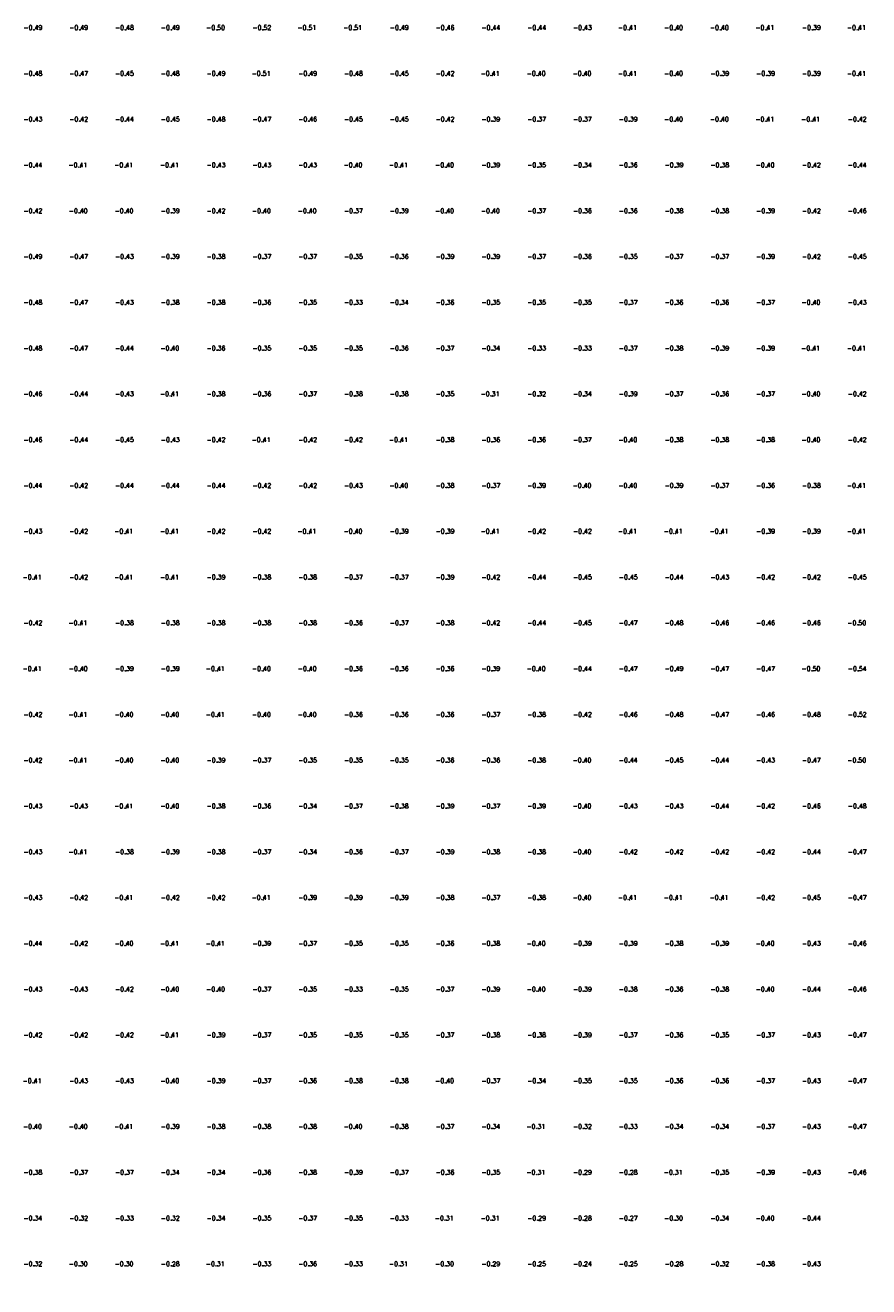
# Model space of a CAD drawing. Header units: metres. Extents: x 102665 to 103901, y 415762 to 419767.
# Tile 50 of 93: x 103018 to 103111, y 418930 to 419068. Entities that reach past the tile are written whole.
import ezdxf
from ezdxf.enums import TextEntityAlignment as Align

# ---------------------------------------------------------------- set-up
doc = ezdxf.new("R2010")
doc.units = ezdxf.units.M
doc.header["$MEASUREMENT"] = 0
doc.layers.add('DTM-Hoogtecijfer', color=7, linetype='Continuous', lineweight=0)
doc.layers.add('DTM-Meetpunt', color=40, linetype='Continuous', lineweight=0)
doc.styles.get("Standard").update_dxf_attribs({"font": 'txt.shx'})

msp = doc.modelspace()

# ---------------------------------------------------------------- linework, layer by layer
at = {"layer": 'DTM-Meetpunt', "extrusion": (-0.00822, 0.004595, 0.999956), "elevation": 1076.53, "flags": 128}
msp.add_lwpolyline([(103084.54, 418862.54), (103088.94, 418863.19), (103090.61, 418867.06), (103098.34, 418886.53), (103103.31, 418899.71), (103109.14, 418916), (103113.58, 418928.91), (103119.14, 418945.69), (103123.48, 418960.35), (103127.39, 418975.27), (103128.19, 418978.92), (103127.97, 418980.35), (103127.13, 418981.46), (103125.91, 418981.88), (103124.69, 418981.36), (103123.69, 418977.97), (103120.93, 418966.22), (103118.08, 418956.01), (103114.85, 418944.47), (103111.99, 418934.79), (103108.55, 418924.21), (103105.54, 418915.53), (103102.2, 418906.64), (103098.6, 418897.43), (103096.12, 418890.39), (103092.68, 418881.61), (103089.24, 418873.25), (103085.22, 418863.99), (103084.54, 418862.54)], close=True, dxfattribs=at)
at = {"layer": 'DTM-Meetpunt'}
for p in [(103019.4, 419067.75, -0.49), (103024.4, 419067.75, -0.49), (103029.4, 419067.75, -0.48), (103034.4, 419067.75, -0.49), (103039.4, 419067.75, -0.5), (103044.4, 419067.75, -0.52), (103049.4, 419067.75, -0.51), (103054.4, 419067.75, -0.51), (103059.4, 419067.75, -0.49), (103064.4, 419067.75, -0.46), (103069.4, 419067.75, -0.44), (103074.4, 419067.75, -0.44), (103079.4, 419067.75, -0.43), (103084.4, 419067.75, -0.41), (103089.4, 419067.75, -0.4), (103094.4, 419067.75, -0.4), (103099.4, 419067.75, -0.41), (103104.4, 419067.75, -0.39), (103109.4, 419067.75, -0.41), (103019.4, 419062.75, -0.48), (103024.4, 419062.75, -0.47), (103029.4, 419062.75, -0.45), (103034.4, 419062.75, -0.48), (103039.4, 419062.75, -0.49), (103044.4, 419062.75, -0.51), (103049.4, 419062.75, -0.49), (103054.4, 419062.75, -0.48), (103059.4, 419062.75, -0.45), (103064.4, 419062.75, -0.42), (103069.4, 419062.75, -0.41), (103074.4, 419062.75, -0.4), (103079.4, 419062.75, -0.4), (103084.4, 419062.75, -0.41), (103089.4, 419062.75, -0.4), (103094.4, 419062.75, -0.39), (103099.4, 419062.75, -0.39), (103104.4, 419062.75, -0.39), (103109.4, 419062.75, -0.41), (103019.4, 419057.75, -0.43), (103024.4, 419057.75, -0.42), (103029.4, 419057.75, -0.44), (103034.4, 419057.75, -0.45), (103039.4, 419057.75, -0.48), (103044.4, 419057.75, -0.47), (103049.4, 419057.75, -0.46), (103054.4, 419057.75, -0.45), (103059.4, 419057.75, -0.45), (103064.4, 419057.75, -0.42), (103069.4, 419057.75, -0.39), (103074.4, 419057.75, -0.37), (103079.4, 419057.75, -0.37), (103084.4, 419057.75, -0.39), (103089.4, 419057.75, -0.4), (103094.4, 419057.75, -0.4), (103099.4, 419057.75, -0.41), (103104.4, 419057.75, -0.41), (103109.4, 419057.75, -0.42), (103019.4, 419052.75, -0.44), (103024.4, 419052.75, -0.41), (103029.4, 419052.75, -0.41), (103034.4, 419052.75, -0.41), (103039.4, 419052.75, -0.43), (103044.4, 419052.75, -0.43), (103049.4, 419052.75, -0.43), (103054.4, 419052.75, -0.4), (103059.4, 419052.75, -0.41), (103064.4, 419052.75, -0.4), (103069.4, 419052.75, -0.39), (103074.4, 419052.75, -0.35), (103079.4, 419052.75, -0.34), (103084.4, 419052.75, -0.36), (103089.4, 419052.75, -0.39), (103094.4, 419052.75, -0.38), (103099.4, 419052.75, -0.4), (103104.4, 419052.75, -0.42), (103109.4, 419052.75, -0.44), (103019.4, 419047.75, -0.42), (103024.4, 419047.75, -0.4), (103029.4, 419047.75, -0.4), (103034.4, 419047.75, -0.39), (103039.4, 419047.75, -0.42), (103044.4, 419047.75, -0.4), (103049.4, 419047.75, -0.4), (103054.4, 419047.75, -0.37), (103059.4, 419047.75, -0.39), (103064.4, 419047.75, -0.4), (103069.4, 419047.75, -0.4), (103074.4, 419047.75, -0.37), (103079.4, 419047.75, -0.36), (103084.4, 419047.75, -0.36), (103089.4, 419047.75, -0.38), (103094.4, 419047.75, -0.38), (103099.4, 419047.75, -0.39), (103104.4, 419047.75, -0.42), (103109.4, 419047.75, -0.46), (103019.4, 419042.75, -0.49), (103024.4, 419042.75, -0.47), (103029.4, 419042.75, -0.43), (103034.4, 419042.75, -0.39), (103039.4, 419042.75, -0.38), (103044.4, 419042.75, -0.37), (103049.4, 419042.75, -0.37), (103054.4, 419042.75, -0.35), (103059.4, 419042.75, -0.36), (103064.4, 419042.75, -0.39), (103069.4, 419042.75, -0.39), (103074.4, 419042.75, -0.37), (103079.4, 419042.75, -0.36), (103084.4, 419042.75, -0.35), (103089.4, 419042.75, -0.37), (103094.4, 419042.75, -0.37), (103099.4, 419042.75, -0.39), (103104.4, 419042.75, -0.42), (103109.4, 419042.75, -0.45), (103019.4, 419037.75, -0.48), (103024.4, 419037.75, -0.47), (103029.4, 419037.75, -0.43), (103034.4, 419037.75, -0.38), (103039.4, 419037.75, -0.38), (103044.4, 419037.75, -0.36), (103049.4, 419037.75, -0.35), (103054.4, 419037.75, -0.33), (103059.4, 419037.75, -0.34), (103064.4, 419037.75, -0.36), (103069.4, 419037.75, -0.35), (103074.4, 419037.75, -0.35), (103079.4, 419037.75, -0.35), (103084.4, 419037.75, -0.37), (103089.4, 419037.75, -0.36), (103094.4, 419037.75, -0.36), (103099.4, 419037.75, -0.37), (103104.4, 419037.75, -0.4), (103109.4, 419037.75, -0.43), (103019.4, 419032.75, -0.48), (103024.4, 419032.75, -0.47), (103029.4, 419032.75, -0.44), (103034.4, 419032.75, -0.4), (103039.4, 419032.75, -0.36), (103044.4, 419032.75, -0.35), (103049.4, 419032.75, -0.35), (103054.4, 419032.75, -0.35), (103059.4, 419032.75, -0.36), (103064.4, 419032.75, -0.37), (103069.4, 419032.75, -0.34), (103074.4, 419032.75, -0.33), (103079.4, 419032.75, -0.33), (103084.4, 419032.75, -0.37), (103089.4, 419032.75, -0.38), (103094.4, 419032.75, -0.39), (103099.4, 419032.75, -0.39), (103104.4, 419032.75, -0.41), (103109.4, 419032.75, -0.41), (103019.4, 419027.75, -0.46), (103024.4, 419027.75, -0.44), (103029.4, 419027.75, -0.43), (103034.4, 419027.75, -0.41), (103039.4, 419027.75, -0.38), (103044.4, 419027.75, -0.36), (103049.4, 419027.75, -0.37), (103054.4, 419027.75, -0.38), (103059.4, 419027.75, -0.38), (103064.4, 419027.75, -0.35), (103069.4, 419027.75, -0.31), (103074.4, 419027.75, -0.32), (103079.4, 419027.75, -0.34), (103084.4, 419027.75, -0.39), (103089.4, 419027.75, -0.37), (103094.4, 419027.75, -0.36), (103099.4, 419027.75, -0.37), (103104.4, 419027.75, -0.4), (103109.4, 419027.75, -0.42), (103019.4, 419022.75, -0.46), (103024.4, 419022.75, -0.44), (103029.4, 419022.75, -0.45), (103034.4, 419022.75, -0.43), (103039.4, 419022.75, -0.42), (103044.4, 419022.75, -0.41), (103049.4, 419022.75, -0.42), (103054.4, 419022.75, -0.42), (103059.4, 419022.75, -0.41), (103064.4, 419022.75, -0.38), (103069.4, 419022.75, -0.36), (103074.4, 419022.75, -0.36), (103079.4, 419022.75, -0.37), (103084.4, 419022.75, -0.4), (103089.4, 419022.75, -0.38), (103094.4, 419022.75, -0.38), (103099.4, 419022.75, -0.38), (103104.4, 419022.75, -0.4), (103109.4, 419022.75, -0.42), (103019.4, 419017.75, -0.44), (103024.4, 419017.75, -0.42), (103029.4, 419017.75, -0.44), (103034.4, 419017.75, -0.43), (103039.4, 419017.75, -0.44), (103044.4, 419017.75, -0.42), (103049.4, 419017.75, -0.42), (103054.4, 419017.75, -0.43), (103059.4, 419017.75, -0.4), (103064.4, 419017.75, -0.38), (103069.4, 419017.75, -0.37), (103074.4, 419017.75, -0.39), (103079.4, 419017.75, -0.4), (103084.4, 419017.75, -0.4), (103089.4, 419017.75, -0.39), (103094.4, 419017.75, -0.37), (103099.4, 419017.75, -0.36), (103104.4, 419017.75, -0.38), (103109.4, 419017.75, -0.41), (103019.4, 419012.75, -0.43), (103024.4, 419012.75, -0.42), (103029.4, 419012.75, -0.41), (103034.4, 419012.75, -0.41), (103039.4, 419012.75, -0.42), (103044.4, 419012.75, -0.42), (103049.4, 419012.75, -0.41), (103054.4, 419012.75, -0.4), (103059.4, 419012.75, -0.39), (103064.4, 419012.75, -0.39), (103069.4, 419012.75, -0.41), (103074.4, 419012.75, -0.42), (103079.4, 419012.75, -0.42), (103084.4, 419012.75, -0.41), (103089.4, 419012.75, -0.41), (103094.4, 419012.75, -0.41), (103099.4, 419012.75, -0.39), (103104.4, 419012.75, -0.39), (103109.4, 419012.75, -0.41), (103019.4, 419007.75, -0.41), (103024.4, 419007.75, -0.42), (103029.4, 419007.75, -0.41), (103034.4, 419007.75, -0.41), (103039.4, 419007.75, -0.39), (103044.4, 419007.75, -0.38), (103049.4, 419007.75, -0.38), (103054.4, 419007.75, -0.37), (103059.4, 419007.75, -0.37), (103064.4, 419007.75, -0.39), (103069.4, 419007.75, -0.42), (103074.4, 419007.75, -0.44), (103079.4, 419007.75, -0.45), (103084.4, 419007.75, -0.45), (103089.4, 419007.75, -0.44), (103094.4, 419007.75, -0.43), (103099.4, 419007.75, -0.42), (103104.4, 419007.75, -0.42), (103109.4, 419007.75, -0.45), (103019.4, 419002.75, -0.42), (103024.4, 419002.75, -0.41), (103029.4, 419002.75, -0.38), (103034.4, 419002.75, -0.38), (103039.4, 419002.75, -0.38), (103044.4, 419002.75, -0.38), (103049.4, 419002.75, -0.38), (103054.4, 419002.75, -0.36), (103059.4, 419002.75, -0.37), (103064.4, 419002.75, -0.38), (103069.4, 419002.75, -0.42), (103074.4, 419002.75, -0.44), (103079.4, 419002.75, -0.45), (103084.4, 419002.75, -0.47), (103089.4, 419002.75, -0.48), (103094.4, 419002.75, -0.46), (103099.4, 419002.75, -0.46), (103104.4, 419002.75, -0.46), (103109.4, 419002.75, -0.5), (103019.4, 418997.75, -0.41), (103024.4, 418997.75, -0.4), (103029.4, 418997.75, -0.39), (103034.4, 418997.75, -0.39), (103039.4, 418997.75, -0.41), (103044.4, 418997.75, -0.4), (103049.4, 418997.75, -0.4), (103054.4, 418997.75, -0.36), (103059.4, 418997.75, -0.36), (103064.4, 418997.75, -0.36), (103069.4, 418997.75, -0.39), (103074.4, 418997.75, -0.4), (103079.4, 418997.75, -0.44), (103084.4, 418997.75, -0.47), (103089.4, 418997.75, -0.49), (103094.4, 418997.75, -0.47), (103099.4, 418997.75, -0.47), (103104.4, 418997.75, -0.5), (103109.4, 418997.75, -0.54), (103019.4, 418992.75, -0.42), (103024.4, 418992.75, -0.41), (103029.4, 418992.75, -0.4), (103034.4, 418992.75, -0.4), (103039.4, 418992.75, -0.41), (103044.4, 418992.75, -0.4), (103049.4, 418992.75, -0.4), (103054.4, 418992.75, -0.36), (103059.4, 418992.75, -0.36), (103064.4, 418992.75, -0.36), (103069.4, 418992.75, -0.37), (103074.4, 418992.75, -0.38), (103079.4, 418992.75, -0.42), (103084.4, 418992.75, -0.46), (103089.4, 418992.75, -0.48), (103094.4, 418992.75, -0.47), (103099.4, 418992.75, -0.46), (103104.4, 418992.75, -0.48), (103109.4, 418992.75, -0.52), (103019.4, 418987.75, -0.42), (103024.4, 418987.75, -0.41), (103029.4, 418987.75, -0.4), (103034.4, 418987.75, -0.4), (103039.4, 418987.75, -0.39), (103044.4, 418987.75, -0.37), (103049.4, 418987.75, -0.35), (103054.4, 418987.75, -0.35), (103059.4, 418987.75, -0.35), (103064.4, 418987.75, -0.36), (103069.4, 418987.75, -0.36), (103074.4, 418987.75, -0.38), (103079.4, 418987.75, -0.4), (103084.4, 418987.75, -0.44), (103089.4, 418987.75, -0.45), (103094.4, 418987.75, -0.44), (103099.4, 418987.75, -0.43), (103104.4, 418987.75, -0.47), (103109.4, 418987.75, -0.5), (103019.4, 418982.75, -0.43), (103024.4, 418982.75, -0.43), (103029.4, 418982.75, -0.41), (103034.4, 418982.75, -0.4), (103039.4, 418982.75, -0.38), (103044.4, 418982.75, -0.36), (103049.4, 418982.75, -0.34), (103054.4, 418982.75, -0.37), (103059.4, 418982.75, -0.38), (103064.4, 418982.75, -0.39), (103069.4, 418982.75, -0.37), (103074.4, 418982.75, -0.39), (103079.4, 418982.75, -0.4), (103084.4, 418982.75, -0.43), (103089.4, 418982.75, -0.43), (103094.4, 418982.75, -0.44), (103099.4, 418982.75, -0.42), (103104.4, 418982.75, -0.46), (103109.4, 418982.75, -0.48), (103019.4, 418977.75, -0.43), (103024.4, 418977.75, -0.41), (103029.4, 418977.75, -0.38), (103034.4, 418977.75, -0.39), (103039.4, 418977.75, -0.38), (103044.4, 418977.75, -0.37), (103049.4, 418977.75, -0.34), (103054.4, 418977.75, -0.36), (103059.4, 418977.75, -0.37), (103064.4, 418977.75, -0.39), (103069.4, 418977.75, -0.38), (103074.4, 418977.75, -0.38), (103079.4, 418977.75, -0.4), (103084.4, 418977.75, -0.42), (103089.4, 418977.75, -0.42), (103094.4, 418977.75, -0.42), (103099.4, 418977.75, -0.42), (103104.4, 418977.75, -0.44), (103109.4, 418977.75, -0.47), (103019.4, 418972.75, -0.43), (103024.4, 418972.75, -0.42), (103029.4, 418972.75, -0.41), (103034.4, 418972.75, -0.42), (103039.4, 418972.75, -0.42), (103044.4, 418972.75, -0.41), (103049.4, 418972.75, -0.39), (103054.4, 418972.75, -0.39), (103059.4, 418972.75, -0.39), (103064.4, 418972.75, -0.38), (103069.4, 418972.75, -0.37), (103074.4, 418972.75, -0.38), (103079.4, 418972.75, -0.4), (103084.4, 418972.75, -0.41), (103089.4, 418972.75, -0.41), (103094.4, 418972.75, -0.41), (103099.4, 418972.75, -0.42), (103104.4, 418972.75, -0.45), (103109.4, 418972.75, -0.47), (103019.4, 418967.75, -0.44), (103024.4, 418967.75, -0.42), (103029.4, 418967.75, -0.4), (103034.4, 418967.75, -0.41), (103039.4, 418967.75, -0.41), (103044.4, 418967.75, -0.39), (103049.4, 418967.75, -0.37), (103054.4, 418967.75, -0.35), (103059.4, 418967.75, -0.35), (103064.4, 418967.75, -0.36), (103069.4, 418967.75, -0.38), (103074.4, 418967.75, -0.4), (103079.4, 418967.75, -0.39), (103084.4, 418967.75, -0.39), (103089.4, 418967.75, -0.38), (103094.4, 418967.75, -0.39), (103099.4, 418967.75, -0.4), (103104.4, 418967.75, -0.43), (103109.4, 418967.75, -0.46), (103019.4, 418962.75, -0.43), (103024.4, 418962.75, -0.43), (103029.4, 418962.75, -0.42), (103034.4, 418962.75, -0.4), (103039.4, 418962.75, -0.4), (103044.4, 418962.75, -0.37), (103049.4, 418962.75, -0.35), (103054.4, 418962.75, -0.33), (103059.4, 418962.75, -0.35), (103064.4, 418962.75, -0.37), (103069.4, 418962.75, -0.39), (103074.4, 418962.75, -0.4), (103079.4, 418962.75, -0.39), (103084.4, 418962.75, -0.38), (103089.4, 418962.75, -0.36), (103094.4, 418962.75, -0.38), (103099.4, 418962.75, -0.4), (103104.4, 418962.75, -0.44), (103109.4, 418962.75, -0.46), (103019.4, 418957.75, -0.42), (103024.4, 418957.75, -0.42), (103029.4, 418957.75, -0.42), (103034.4, 418957.75, -0.41), (103039.4, 418957.75, -0.39), (103044.4, 418957.75, -0.37), (103049.4, 418957.75, -0.35), (103054.4, 418957.75, -0.35), (103059.4, 418957.75, -0.35), (103064.4, 418957.75, -0.37), (103069.4, 418957.75, -0.38), (103074.4, 418957.75, -0.38), (103079.4, 418957.75, -0.39), (103084.4, 418957.75, -0.37), (103089.4, 418957.75, -0.36), (103094.4, 418957.75, -0.35), (103099.4, 418957.75, -0.37), (103104.4, 418957.75, -0.43), (103109.4, 418957.75, -0.47), (103019.4, 418952.75, -0.41), (103024.4, 418952.75, -0.43), (103029.4, 418952.75, -0.43), (103034.4, 418952.75, -0.4), (103039.4, 418952.75, -0.39), (103044.4, 418952.75, -0.37), (103049.4, 418952.75, -0.36), (103054.4, 418952.75, -0.38), (103059.4, 418952.75, -0.38), (103064.4, 418952.75, -0.4), (103069.4, 418952.75, -0.37), (103074.4, 418952.75, -0.34), (103079.4, 418952.75, -0.35), (103084.4, 418952.75, -0.35), (103089.4, 418952.75, -0.36), (103094.4, 418952.75, -0.36), (103099.4, 418952.75, -0.37), (103104.4, 418952.75, -0.43), (103109.4, 418952.75, -0.47), (103019.4, 418947.75, -0.4), (103024.4, 418947.75, -0.4), (103029.4, 418947.75, -0.41), (103034.4, 418947.75, -0.39), (103039.4, 418947.75, -0.38), (103044.4, 418947.75, -0.38), (103049.4, 418947.75, -0.38), (103054.4, 418947.75, -0.4), (103059.4, 418947.75, -0.38), (103064.4, 418947.75, -0.37), (103069.4, 418947.75, -0.34), (103074.4, 418947.75, -0.31), (103079.4, 418947.75, -0.32), (103084.4, 418947.75, -0.33), (103089.4, 418947.75, -0.34), (103094.4, 418947.75, -0.34), (103099.4, 418947.75, -0.37), (103104.4, 418947.75, -0.43), (103109.4, 418947.75, -0.47), (103019.4, 418942.75, -0.38), (103024.4, 418942.75, -0.37), (103029.4, 418942.75, -0.37), (103034.4, 418942.75, -0.34), (103039.4, 418942.75, -0.34), (103044.4, 418942.75, -0.36), (103049.4, 418942.75, -0.38), (103054.4, 418942.75, -0.39), (103059.4, 418942.75, -0.37), (103064.4, 418942.75, -0.36), (103069.4, 418942.75, -0.35), (103074.4, 418942.75, -0.31), (103079.4, 418942.75, -0.29), (103084.4, 418942.75, -0.28), (103089.4, 418942.75, -0.31), (103094.4, 418942.75, -0.35), (103099.4, 418942.75, -0.39), (103104.4, 418942.75, -0.43), (103109.4, 418942.75, -0.46), (103019.4, 418937.75, -0.34), (103024.4, 418937.75, -0.32), (103029.4, 418937.75, -0.33), (103034.4, 418937.75, -0.32), (103039.4, 418937.75, -0.34), (103044.4, 418937.75, -0.35), (103049.4, 418937.75, -0.37), (103054.4, 418937.75, -0.35), (103059.4, 418937.75, -0.33), (103064.4, 418937.75, -0.31), (103069.4, 418937.75, -0.31), (103074.4, 418937.75, -0.29), (103079.4, 418937.75, -0.28), (103084.4, 418937.75, -0.27), (103089.4, 418937.75, -0.3), (103094.4, 418937.75, -0.34), (103099.4, 418937.75, -0.4), (103104.4, 418937.75, -0.44), (103019.4, 418932.75, -0.32), (103024.4, 418932.75, -0.3), (103029.4, 418932.75, -0.3), (103034.4, 418932.75, -0.28), (103039.4, 418932.75, -0.31), (103044.4, 418932.75, -0.33), (103049.4, 418932.75, -0.36), (103054.4, 418932.75, -0.33), (103059.4, 418932.75, -0.31), (103064.4, 418932.75, -0.3), (103069.4, 418932.75, -0.29), (103074.4, 418932.75, -0.25), (103079.4, 418932.75, -0.24), (103084.4, 418932.75, -0.25), (103089.4, 418932.75, -0.28), (103094.4, 418932.75, -0.32), (103099.4, 418932.75, -0.38), (103104.4, 418932.75, -0.43)]:
    msp.add_point(p, dxfattribs=at)

# ---------------------------------------------------------------- texts
at = {"layer": 'DTM-Hoogtecijfer'}
for s, p in [('-0.49', (103019.25, 419067.73, 0.12)), ('-0.49', (103024.25, 419067.73, 0.12)), ('-0.48', (103029.25, 419067.73, 0.12)), ('-0.49', (103034.25, 419067.73, 0.12)), ('-0.50', (103039.2, 419067.73, 0.12)), ('-0.52', (103044.25, 419067.73, 0.12)), ('-0.51', (103049.16, 419067.73, 0.12)), ('-0.51', (103054.16, 419067.73, 0.12)), ('-0.49', (103059.25, 419067.73, 0.12)), ('-0.46', (103064.25, 419067.73, 0.12)), ('-0.44', (103069.25, 419067.73, 0.12)), ('-0.44', (103074.25, 419067.73, 0.12)), ('-0.43', (103079.25, 419067.73, 0.12)), ('-0.41', (103084.16, 419067.73, 0.12)), ('-0.40', (103089.2, 419067.73, 0.12)), ('-0.40', (103094.2, 419067.73, 0.12)), ('-0.41', (103099.16, 419067.73, 0.12)), ('-0.39', (103104.25, 419067.73, 0.12)), ('-0.41', (103109.16, 419067.73, 0.12)), ('-0.48', (103019.25, 419062.73, 0.12)), ('-0.47', (103024.25, 419062.73, 0.12)), ('-0.45', (103029.25, 419062.73, 0.12)), ('-0.48', (103034.25, 419062.73, 0.12)), ('-0.49', (103039.25, 419062.73, 0.12)), ('-0.51', (103044.16, 419062.73, 0.12)), ('-0.49', (103049.25, 419062.73, 0.12)), ('-0.48', (103054.25, 419062.73, 0.12)), ('-0.45', (103059.25, 419062.73, 0.12)), ('-0.42', (103064.25, 419062.73, 0.12)), ('-0.41', (103069.16, 419062.73, 0.12)), ('-0.40', (103074.2, 419062.73, 0.12)), ('-0.40', (103079.2, 419062.73, 0.12)), ('-0.41', (103084.16, 419062.73, 0.12)), ('-0.40', (103089.2, 419062.73, 0.12)), ('-0.39', (103094.25, 419062.73, 0.12)), ('-0.39', (103099.25, 419062.73, 0.12)), ('-0.39', (103104.25, 419062.73, 0.12)), ('-0.41', (103109.16, 419062.73, 0.12)), ('-0.43', (103019.25, 419057.73, 0.12)), ('-0.42', (103024.25, 419057.73, 0.12)), ('-0.44', (103029.25, 419057.73, 0.12)), ('-0.45', (103034.25, 419057.73, 0.12)), ('-0.48', (103039.25, 419057.73, 0.12)), ('-0.47', (103044.25, 419057.73, 0.12)), ('-0.46', (103049.25, 419057.73, 0.12)), ('-0.45', (103054.25, 419057.73, 0.12)), ('-0.45', (103059.25, 419057.73, 0.12)), ('-0.42', (103064.25, 419057.73, 0.12)), ('-0.39', (103069.25, 419057.73, 0.12)), ('-0.37', (103074.25, 419057.73, 0.12)), ('-0.37', (103079.25, 419057.73, 0.12)), ('-0.39', (103084.25, 419057.73, 0.12)), ('-0.40', (103089.2, 419057.73, 0.12)), ('-0.40', (103094.2, 419057.73, 0.12)), ('-0.41', (103099.16, 419057.73, 0.12)), ('-0.41', (103104.16, 419057.73, 0.12)), ('-0.42', (103109.25, 419057.73, 0.12)), ('-0.44', (103019.25, 419052.73, 0.12)), ('-0.41', (103024.16, 419052.73, 0.12)), ('-0.41', (103029.16, 419052.73, 0.12)), ('-0.41', (103034.16, 419052.73, 0.12)), ('-0.43', (103039.25, 419052.73, 0.12)), ('-0.43', (103044.25, 419052.73, 0.12)), ('-0.43', (103049.25, 419052.73, 0.12)), ('-0.40', (103054.2, 419052.73, 0.12)), ('-0.41', (103059.16, 419052.73, 0.12)), ('-0.40', (103064.2, 419052.73, 0.12)), ('-0.39', (103069.25, 419052.73, 0.12)), ('-0.35', (103074.25, 419052.73, 0.12)), ('-0.34', (103079.25, 419052.73, 0.12)), ('-0.36', (103084.25, 419052.73, 0.12)), ('-0.39', (103089.25, 419052.73, 0.12)), ('-0.38', (103094.25, 419052.73, 0.12)), ('-0.40', (103099.2, 419052.73, 0.12)), ('-0.42', (103104.25, 419052.73, 0.12)), ('-0.44', (103109.25, 419052.73, 0.12)), ('-0.42', (103019.25, 419047.73, 0.12)), ('-0.40', (103024.2, 419047.73, 0.12)), ('-0.40', (103029.2, 419047.73, 0.12)), ('-0.39', (103034.25, 419047.73, 0.12)), ('-0.42', (103039.25, 419047.73, 0.12)), ('-0.40', (103044.2, 419047.73, 0.12)), ('-0.40', (103049.2, 419047.73, 0.12)), ('-0.37', (103054.25, 419047.73, 0.12)), ('-0.39', (103059.25, 419047.73, 0.12)), ('-0.40', (103064.2, 419047.73, 0.12)), ('-0.40', (103069.2, 419047.73, 0.12)), ('-0.37', (103074.25, 419047.73, 0.12)), ('-0.36', (103079.25, 419047.73, 0.12)), ('-0.36', (103084.25, 419047.73, 0.12)), ('-0.38', (103089.25, 419047.73, 0.12)), ('-0.38', (103094.25, 419047.73, 0.12)), ('-0.39', (103099.25, 419047.73, 0.12)), ('-0.42', (103104.25, 419047.73, 0.12)), ('-0.46', (103109.25, 419047.73, 0.12)), ('-0.49', (103019.25, 419042.73, 0.12)), ('-0.47', (103024.25, 419042.73, 0.12)), ('-0.43', (103029.25, 419042.73, 0.12)), ('-0.39', (103034.25, 419042.73, 0.12)), ('-0.38', (103039.25, 419042.73, 0.12)), ('-0.37', (103044.25, 419042.73, 0.12)), ('-0.37', (103049.25, 419042.73, 0.12)), ('-0.35', (103054.25, 419042.73, 0.12)), ('-0.36', (103059.25, 419042.73, 0.12)), ('-0.39', (103064.25, 419042.73, 0.12)), ('-0.39', (103069.25, 419042.73, 0.12)), ('-0.37', (103074.25, 419042.73, 0.12)), ('-0.36', (103079.25, 419042.73, 0.12)), ('-0.35', (103084.25, 419042.73, 0.12)), ('-0.37', (103089.25, 419042.73, 0.12)), ('-0.37', (103094.25, 419042.73, 0.12)), ('-0.39', (103099.25, 419042.73, 0.12)), ('-0.42', (103104.25, 419042.73, 0.12)), ('-0.45', (103109.25, 419042.73, 0.12)), ('-0.48', (103019.25, 419037.73, 0.12)), ('-0.47', (103024.25, 419037.73, 0.12)), ('-0.43', (103029.25, 419037.73, 0.12)), ('-0.38', (103034.25, 419037.73, 0.12)), ('-0.38', (103039.25, 419037.73, 0.12)), ('-0.36', (103044.25, 419037.73, 0.12)), ('-0.35', (103049.25, 419037.73, 0.12)), ('-0.33', (103054.25, 419037.73, 0.12)), ('-0.34', (103059.25, 419037.73, 0.12)), ('-0.36', (103064.25, 419037.73, 0.12)), ('-0.35', (103069.25, 419037.73, 0.12)), ('-0.35', (103074.25, 419037.73, 0.12)), ('-0.35', (103079.25, 419037.73, 0.12)), ('-0.37', (103084.25, 419037.73, 0.12)), ('-0.36', (103089.25, 419037.73, 0.12)), ('-0.36', (103094.25, 419037.73, 0.12)), ('-0.37', (103099.25, 419037.73, 0.12)), ('-0.40', (103104.2, 419037.73, 0.12)), ('-0.43', (103109.25, 419037.73, 0.12)), ('-0.48', (103019.25, 419032.73, 0.12)), ('-0.47', (103024.25, 419032.73, 0.12)), ('-0.44', (103029.25, 419032.73, 0.12)), ('-0.40', (103034.2, 419032.73, 0.12)), ('-0.36', (103039.25, 419032.73, 0.12)), ('-0.35', (103044.25, 419032.73, 0.12)), ('-0.35', (103049.25, 419032.73, 0.12)), ('-0.35', (103054.25, 419032.73, 0.12)), ('-0.36', (103059.25, 419032.73, 0.12)), ('-0.37', (103064.25, 419032.73, 0.12)), ('-0.34', (103069.25, 419032.73, 0.12)), ('-0.33', (103074.25, 419032.73, 0.12)), ('-0.33', (103079.25, 419032.73, 0.12)), ('-0.37', (103084.25, 419032.73, 0.12)), ('-0.38', (103089.25, 419032.73, 0.12)), ('-0.39', (103094.25, 419032.73, 0.12)), ('-0.39', (103099.25, 419032.73, 0.12)), ('-0.41', (103104.16, 419032.73, 0.12)), ('-0.41', (103109.16, 419032.73, 0.12)), ('-0.46', (103019.25, 419027.73, 0.12)), ('-0.44', (103024.25, 419027.73, 0.12)), ('-0.43', (103029.25, 419027.73, 0.12)), ('-0.41', (103034.16, 419027.73, 0.12)), ('-0.38', (103039.25, 419027.73, 0.12)), ('-0.36', (103044.25, 419027.73, 0.12)), ('-0.37', (103049.25, 419027.73, 0.12)), ('-0.38', (103054.25, 419027.73, 0.12)), ('-0.38', (103059.25, 419027.73, 0.12)), ('-0.35', (103064.25, 419027.73, 0.12)), ('-0.31', (103069.16, 419027.73, 0.12)), ('-0.32', (103074.25, 419027.73, 0.12)), ('-0.34', (103079.25, 419027.73, 0.12)), ('-0.39', (103084.25, 419027.73, 0.12)), ('-0.37', (103089.25, 419027.73, 0.12)), ('-0.36', (103094.25, 419027.73, 0.12)), ('-0.37', (103099.25, 419027.73, 0.12)), ('-0.40', (103104.2, 419027.73, 0.12)), ('-0.42', (103109.25, 419027.73, 0.12)), ('-0.46', (103019.25, 419022.73, 0.12)), ('-0.44', (103024.25, 419022.73, 0.12)), ('-0.45', (103029.25, 419022.73, 0.12)), ('-0.43', (103034.25, 419022.73, 0.12)), ('-0.42', (103039.25, 419022.73, 0.12)), ('-0.41', (103044.16, 419022.73, 0.12)), ('-0.42', (103049.25, 419022.73, 0.12)), ('-0.42', (103054.25, 419022.73, 0.12)), ('-0.41', (103059.16, 419022.73, 0.12)), ('-0.38', (103064.25, 419022.73, 0.12)), ('-0.36', (103069.25, 419022.73, 0.12)), ('-0.36', (103074.25, 419022.73, 0.12)), ('-0.37', (103079.25, 419022.73, 0.12)), ('-0.40', (103084.2, 419022.73, 0.12)), ('-0.38', (103089.25, 419022.73, 0.12)), ('-0.38', (103094.25, 419022.73, 0.12)), ('-0.38', (103099.25, 419022.73, 0.12)), ('-0.40', (103104.2, 419022.73, 0.12)), ('-0.42', (103109.25, 419022.73, 0.12)), ('-0.44', (103019.25, 419017.73, 0.12)), ('-0.42', (103024.25, 419017.73, 0.12)), ('-0.44', (103029.25, 419017.73, 0.12)), ('-0.44', (103034.25, 419017.73, 0.12)), ('-0.44', (103039.25, 419017.73, 0.12)), ('-0.42', (103044.25, 419017.73, 0.12)), ('-0.42', (103049.25, 419017.73, 0.12)), ('-0.43', (103054.25, 419017.73, 0.12)), ('-0.40', (103059.2, 419017.73, 0.12)), ('-0.38', (103064.25, 419017.73, 0.12)), ('-0.37', (103069.25, 419017.73, 0.12)), ('-0.39', (103074.25, 419017.73, 0.12)), ('-0.40', (103079.2, 419017.73, 0.12)), ('-0.40', (103084.2, 419017.73, 0.12)), ('-0.39', (103089.25, 419017.73, 0.12)), ('-0.37', (103094.25, 419017.73, 0.12)), ('-0.36', (103099.25, 419017.73, 0.12)), ('-0.38', (103104.25, 419017.73, 0.12)), ('-0.41', (103109.16, 419017.73, 0.12)), ('-0.43', (103019.25, 419012.73, 0.12)), ('-0.42', (103024.25, 419012.73, 0.12)), ('-0.41', (103029.16, 419012.73, 0.12)), ('-0.41', (103034.16, 419012.73, 0.12)), ('-0.42', (103039.25, 419012.73, 0.12)), ('-0.42', (103044.25, 419012.73, 0.12)), ('-0.41', (103049.16, 419012.73, 0.12)), ('-0.40', (103054.2, 419012.73, 0.12)), ('-0.39', (103059.25, 419012.73, 0.12)), ('-0.39', (103064.25, 419012.73, 0.12)), ('-0.41', (103069.16, 419012.73, 0.12)), ('-0.42', (103074.25, 419012.73, 0.12)), ('-0.42', (103079.25, 419012.73, 0.12)), ('-0.41', (103084.16, 419012.73, 0.12)), ('-0.41', (103089.16, 419012.73, 0.12)), ('-0.41', (103094.16, 419012.73, 0.12)), ('-0.39', (103099.25, 419012.73, 0.12)), ('-0.39', (103104.25, 419012.73, 0.12)), ('-0.41', (103109.16, 419012.73, 0.12)), ('-0.41', (103019.16, 419007.73, 0.12)), ('-0.42', (103024.25, 419007.73, 0.12)), ('-0.41', (103029.16, 419007.73, 0.12)), ('-0.41', (103034.16, 419007.73, 0.12)), ('-0.39', (103039.25, 419007.73, 0.12)), ('-0.38', (103044.25, 419007.73, 0.12)), ('-0.38', (103049.25, 419007.73, 0.12)), ('-0.37', (103054.25, 419007.73, 0.12)), ('-0.37', (103059.25, 419007.73, 0.12)), ('-0.39', (103064.25, 419007.73, 0.12)), ('-0.42', (103069.25, 419007.73, 0.12)), ('-0.44', (103074.25, 419007.73, 0.12)), ('-0.45', (103079.25, 419007.73, 0.12)), ('-0.45', (103084.25, 419007.73, 0.12)), ('-0.44', (103089.25, 419007.73, 0.12)), ('-0.43', (103094.25, 419007.73, 0.12)), ('-0.42', (103099.25, 419007.73, 0.12)), ('-0.42', (103104.25, 419007.73, 0.12)), ('-0.45', (103109.25, 419007.73, 0.12)), ('-0.42', (103019.25, 419002.73, 0.12)), ('-0.41', (103024.16, 419002.73, 0.12)), ('-0.38', (103029.25, 419002.73, 0.12)), ('-0.38', (103034.25, 419002.73, 0.12)), ('-0.38', (103039.25, 419002.73, 0.12)), ('-0.38', (103044.25, 419002.73, 0.12)), ('-0.38', (103049.25, 419002.73, 0.12)), ('-0.36', (103054.25, 419002.73, 0.12)), ('-0.37', (103059.25, 419002.73, 0.12)), ('-0.38', (103064.25, 419002.73, 0.12)), ('-0.42', (103069.25, 419002.73, 0.12)), ('-0.44', (103074.25, 419002.73, 0.12)), ('-0.45', (103079.25, 419002.73, 0.12)), ('-0.47', (103084.25, 419002.73, 0.12)), ('-0.48', (103089.25, 419002.73, 0.12)), ('-0.46', (103094.25, 419002.73, 0.12)), ('-0.46', (103099.25, 419002.73, 0.12)), ('-0.46', (103104.25, 419002.73, 0.12)), ('-0.50', (103109.2, 419002.73, 0.12)), ('-0.41', (103019.16, 418997.73, 0.12)), ('-0.40', (103024.2, 418997.73, 0.12)), ('-0.39', (103029.25, 418997.73, 0.12)), ('-0.39', (103034.25, 418997.73, 0.12)), ('-0.41', (103039.16, 418997.73, 0.12)), ('-0.40', (103044.2, 418997.73, 0.12)), ('-0.40', (103049.2, 418997.73, 0.12)), ('-0.36', (103054.25, 418997.73, 0.12)), ('-0.36', (103059.25, 418997.73, 0.12)), ('-0.36', (103064.25, 418997.73, 0.12)), ('-0.39', (103069.25, 418997.73, 0.12)), ('-0.40', (103074.2, 418997.73, 0.12)), ('-0.44', (103079.25, 418997.73, 0.12)), ('-0.47', (103084.25, 418997.73, 0.12)), ('-0.49', (103089.25, 418997.73, 0.12)), ('-0.47', (103094.25, 418997.73, 0.12)), ('-0.47', (103099.25, 418997.73, 0.12)), ('-0.50', (103104.2, 418997.73, 0.12)), ('-0.54', (103109.25, 418997.73, 0.12)), ('-0.42', (103019.25, 418992.73, 0.12)), ('-0.41', (103024.16, 418992.73, 0.12)), ('-0.40', (103029.2, 418992.73, 0.12)), ('-0.40', (103034.2, 418992.73, 0.12)), ('-0.41', (103039.16, 418992.73, 0.12)), ('-0.40', (103044.2, 418992.73, 0.12)), ('-0.40', (103049.2, 418992.73, 0.12)), ('-0.36', (103054.25, 418992.73, 0.12)), ('-0.36', (103059.25, 418992.73, 0.12)), ('-0.36', (103064.25, 418992.73, 0.12)), ('-0.37', (103069.25, 418992.73, 0.12)), ('-0.38', (103074.25, 418992.73, 0.12)), ('-0.42', (103079.25, 418992.73, 0.12)), ('-0.46', (103084.25, 418992.73, 0.12)), ('-0.48', (103089.25, 418992.73, 0.12)), ('-0.47', (103094.25, 418992.73, 0.12)), ('-0.46', (103099.25, 418992.73, 0.12)), ('-0.48', (103104.25, 418992.73, 0.12)), ('-0.52', (103109.25, 418992.73, 0.12)), ('-0.42', (103019.25, 418987.73, 0.12)), ('-0.41', (103024.16, 418987.73, 0.12)), ('-0.40', (103029.2, 418987.73, 0.12)), ('-0.40', (103034.2, 418987.73, 0.12)), ('-0.39', (103039.25, 418987.73, 0.12)), ('-0.37', (103044.25, 418987.73, 0.12)), ('-0.35', (103049.25, 418987.73, 0.12)), ('-0.35', (103054.25, 418987.73, 0.12)), ('-0.35', (103059.25, 418987.73, 0.12)), ('-0.36', (103064.25, 418987.73, 0.12)), ('-0.36', (103069.25, 418987.73, 0.12)), ('-0.38', (103074.25, 418987.73, 0.12)), ('-0.40', (103079.2, 418987.73, 0.12)), ('-0.44', (103084.25, 418987.73, 0.12)), ('-0.45', (103089.25, 418987.73, 0.12)), ('-0.44', (103094.25, 418987.73, 0.12)), ('-0.43', (103099.25, 418987.73, 0.12)), ('-0.47', (103104.25, 418987.73, 0.12)), ('-0.50', (103109.2, 418987.73, 0.12)), ('-0.43', (103019.25, 418982.73, 0.12)), ('-0.43', (103024.25, 418982.73, 0.12)), ('-0.41', (103029.16, 418982.73, 0.12)), ('-0.40', (103034.2, 418982.73, 0.12)), ('-0.38', (103039.25, 418982.73, 0.12)), ('-0.36', (103044.25, 418982.73, 0.12)), ('-0.34', (103049.25, 418982.73, 0.12)), ('-0.37', (103054.25, 418982.73, 0.12)), ('-0.38', (103059.25, 418982.73, 0.12)), ('-0.39', (103064.25, 418982.73, 0.12)), ('-0.37', (103069.25, 418982.73, 0.12)), ('-0.39', (103074.25, 418982.73, 0.12)), ('-0.40', (103079.2, 418982.73, 0.12)), ('-0.43', (103084.25, 418982.73, 0.12)), ('-0.43', (103089.25, 418982.73, 0.12)), ('-0.44', (103094.25, 418982.73, 0.12)), ('-0.42', (103099.25, 418982.73, 0.12)), ('-0.46', (103104.25, 418982.73, 0.12)), ('-0.48', (103109.25, 418982.73, 0.12)), ('-0.43', (103019.25, 418977.73, 0.12)), ('-0.41', (103024.16, 418977.73, 0.12)), ('-0.38', (103029.25, 418977.73, 0.12)), ('-0.39', (103034.25, 418977.73, 0.12)), ('-0.38', (103039.25, 418977.73, 0.12)), ('-0.37', (103044.25, 418977.73, 0.12)), ('-0.34', (103049.25, 418977.73, 0.12)), ('-0.36', (103054.25, 418977.73, 0.12)), ('-0.37', (103059.25, 418977.73, 0.12)), ('-0.39', (103064.25, 418977.73, 0.12)), ('-0.38', (103069.25, 418977.73, 0.12)), ('-0.38', (103074.25, 418977.73, 0.12)), ('-0.40', (103079.2, 418977.73, 0.12)), ('-0.42', (103084.25, 418977.73, 0.12)), ('-0.42', (103089.25, 418977.73, 0.12)), ('-0.42', (103094.25, 418977.73, 0.12)), ('-0.42', (103099.25, 418977.73, 0.12)), ('-0.44', (103104.25, 418977.73, 0.12)), ('-0.47', (103109.25, 418977.73, 0.12)), ('-0.43', (103019.25, 418972.73, 0.12)), ('-0.42', (103024.25, 418972.73, 0.12)), ('-0.41', (103029.16, 418972.73, 0.12)), ('-0.42', (103034.25, 418972.73, 0.12)), ('-0.42', (103039.25, 418972.73, 0.12)), ('-0.41', (103044.16, 418972.73, 0.12)), ('-0.39', (103049.25, 418972.73, 0.12)), ('-0.39', (103054.25, 418972.73, 0.12)), ('-0.39', (103059.25, 418972.73, 0.12)), ('-0.38', (103064.25, 418972.73, 0.12)), ('-0.37', (103069.25, 418972.73, 0.12)), ('-0.38', (103074.25, 418972.73, 0.12)), ('-0.40', (103079.2, 418972.73, 0.12)), ('-0.41', (103084.16, 418972.73, 0.12)), ('-0.41', (103089.16, 418972.73, 0.12)), ('-0.41', (103094.16, 418972.73, 0.12)), ('-0.42', (103099.25, 418972.73, 0.12)), ('-0.45', (103104.25, 418972.73, 0.12)), ('-0.47', (103109.25, 418972.73, 0.12)), ('-0.44', (103019.25, 418967.73, 0.12)), ('-0.42', (103024.25, 418967.73, 0.12)), ('-0.40', (103029.2, 418967.73, 0.12)), ('-0.41', (103034.16, 418967.73, 0.12)), ('-0.41', (103039.16, 418967.73, 0.12)), ('-0.39', (103044.25, 418967.73, 0.12)), ('-0.37', (103049.25, 418967.73, 0.12)), ('-0.35', (103054.25, 418967.73, 0.12)), ('-0.35', (103059.25, 418967.73, 0.12)), ('-0.36', (103064.25, 418967.73, 0.12)), ('-0.38', (103069.25, 418967.73, 0.12)), ('-0.40', (103074.2, 418967.73, 0.12)), ('-0.39', (103079.25, 418967.73, 0.12)), ('-0.39', (103084.25, 418967.73, 0.12)), ('-0.38', (103089.25, 418967.73, 0.12)), ('-0.39', (103094.25, 418967.73, 0.12)), ('-0.40', (103099.2, 418967.73, 0.12)), ('-0.43', (103104.25, 418967.73, 0.12)), ('-0.46', (103109.25, 418967.73, 0.12)), ('-0.43', (103019.25, 418962.73, 0.12)), ('-0.43', (103024.25, 418962.73, 0.12)), ('-0.42', (103029.25, 418962.73, 0.12)), ('-0.40', (103034.2, 418962.73, 0.12)), ('-0.40', (103039.2, 418962.73, 0.12)), ('-0.37', (103044.25, 418962.73, 0.12)), ('-0.35', (103049.25, 418962.73, 0.12)), ('-0.33', (103054.25, 418962.73, 0.12)), ('-0.35', (103059.25, 418962.73, 0.12)), ('-0.37', (103064.25, 418962.73, 0.12)), ('-0.39', (103069.25, 418962.73, 0.12)), ('-0.40', (103074.2, 418962.73, 0.12)), ('-0.39', (103079.25, 418962.73, 0.12)), ('-0.38', (103084.25, 418962.73, 0.12)), ('-0.36', (103089.25, 418962.73, 0.12)), ('-0.38', (103094.25, 418962.73, 0.12)), ('-0.40', (103099.2, 418962.73, 0.12)), ('-0.44', (103104.25, 418962.73, 0.12)), ('-0.46', (103109.25, 418962.73, 0.12)), ('-0.42', (103019.25, 418957.73, 0.12)), ('-0.42', (103024.25, 418957.73, 0.12)), ('-0.42', (103029.25, 418957.73, 0.12)), ('-0.41', (103034.16, 418957.73, 0.12)), ('-0.39', (103039.25, 418957.73, 0.12)), ('-0.37', (103044.25, 418957.73, 0.12)), ('-0.35', (103049.25, 418957.73, 0.12)), ('-0.35', (103054.25, 418957.73, 0.12)), ('-0.35', (103059.25, 418957.73, 0.12)), ('-0.37', (103064.25, 418957.73, 0.12)), ('-0.38', (103069.25, 418957.73, 0.12)), ('-0.38', (103074.25, 418957.73, 0.12)), ('-0.39', (103079.25, 418957.73, 0.12)), ('-0.37', (103084.25, 418957.73, 0.12)), ('-0.36', (103089.25, 418957.73, 0.12)), ('-0.35', (103094.25, 418957.73, 0.12)), ('-0.37', (103099.25, 418957.73, 0.12)), ('-0.43', (103104.25, 418957.73, 0.12)), ('-0.47', (103109.25, 418957.73, 0.12)), ('-0.41', (103019.16, 418952.73, 0.12)), ('-0.43', (103024.25, 418952.73, 0.12)), ('-0.43', (103029.25, 418952.73, 0.12)), ('-0.40', (103034.2, 418952.73, 0.12)), ('-0.39', (103039.25, 418952.73, 0.12)), ('-0.37', (103044.25, 418952.73, 0.12)), ('-0.36', (103049.25, 418952.73, 0.12)), ('-0.38', (103054.25, 418952.73, 0.12)), ('-0.38', (103059.25, 418952.73, 0.12)), ('-0.40', (103064.2, 418952.73, 0.12)), ('-0.37', (103069.25, 418952.73, 0.12)), ('-0.34', (103074.25, 418952.73, 0.12)), ('-0.35', (103079.25, 418952.73, 0.12)), ('-0.35', (103084.25, 418952.73, 0.12)), ('-0.36', (103089.25, 418952.73, 0.12)), ('-0.36', (103094.25, 418952.73, 0.12)), ('-0.37', (103099.25, 418952.73, 0.12)), ('-0.43', (103104.25, 418952.73, 0.12)), ('-0.47', (103109.25, 418952.73, 0.12)), ('-0.40', (103019.2, 418947.73, 0.12)), ('-0.40', (103024.2, 418947.73, 0.12)), ('-0.41', (103029.16, 418947.73, 0.12)), ('-0.39', (103034.25, 418947.73, 0.12)), ('-0.38', (103039.25, 418947.73, 0.12)), ('-0.38', (103044.25, 418947.73, 0.12)), ('-0.38', (103049.25, 418947.73, 0.12)), ('-0.40', (103054.2, 418947.73, 0.12)), ('-0.38', (103059.25, 418947.73, 0.12)), ('-0.37', (103064.25, 418947.73, 0.12)), ('-0.34', (103069.25, 418947.73, 0.12)), ('-0.31', (103074.16, 418947.73, 0.12)), ('-0.32', (103079.25, 418947.73, 0.12)), ('-0.33', (103084.25, 418947.73, 0.12)), ('-0.34', (103089.25, 418947.73, 0.12)), ('-0.34', (103094.25, 418947.73, 0.12)), ('-0.37', (103099.25, 418947.73, 0.12)), ('-0.43', (103104.25, 418947.73, 0.12)), ('-0.47', (103109.25, 418947.73, 0.12)), ('-0.38', (103019.25, 418942.73, 0.12)), ('-0.37', (103024.25, 418942.73, 0.12)), ('-0.37', (103029.25, 418942.73, 0.12)), ('-0.34', (103034.25, 418942.73, 0.12)), ('-0.34', (103039.25, 418942.73, 0.12)), ('-0.36', (103044.25, 418942.73, 0.12)), ('-0.38', (103049.25, 418942.73, 0.12)), ('-0.39', (103054.25, 418942.73, 0.12)), ('-0.37', (103059.25, 418942.73, 0.12)), ('-0.36', (103064.25, 418942.73, 0.12)), ('-0.35', (103069.25, 418942.73, 0.12)), ('-0.31', (103074.16, 418942.73, 0.12)), ('-0.29', (103079.25, 418942.73, 0.12)), ('-0.28', (103084.25, 418942.73, 0.12)), ('-0.31', (103089.16, 418942.73, 0.12)), ('-0.35', (103094.25, 418942.73, 0.12)), ('-0.39', (103099.25, 418942.73, 0.12)), ('-0.43', (103104.25, 418942.73, 0.12)), ('-0.46', (103109.25, 418942.73, 0.12)), ('-0.34', (103019.25, 418937.73, 0.12)), ('-0.32', (103024.25, 418937.73, 0.12)), ('-0.33', (103029.25, 418937.73, 0.12)), ('-0.32', (103034.25, 418937.73, 0.12)), ('-0.34', (103039.25, 418937.73, 0.12)), ('-0.35', (103044.25, 418937.73, 0.12)), ('-0.37', (103049.25, 418937.73, 0.12)), ('-0.35', (103054.25, 418937.73, 0.12)), ('-0.33', (103059.25, 418937.73, 0.12)), ('-0.31', (103064.16, 418937.73, 0.12)), ('-0.31', (103069.16, 418937.73, 0.12)), ('-0.29', (103074.25, 418937.73, 0.12)), ('-0.28', (103079.25, 418937.73, 0.12)), ('-0.27', (103084.25, 418937.73, 0.12)), ('-0.30', (103089.2, 418937.73, 0.12)), ('-0.34', (103094.25, 418937.73, 0.12)), ('-0.40', (103099.2, 418937.73, 0.12)), ('-0.44', (103104.25, 418937.73, 0.12)), ('-0.32', (103019.25, 418932.73, 0.12)), ('-0.30', (103024.2, 418932.73, 0.12)), ('-0.30', (103029.2, 418932.73, 0.12)), ('-0.28', (103034.25, 418932.73, 0.12)), ('-0.31', (103039.16, 418932.73, 0.12)), ('-0.33', (103044.25, 418932.73, 0.12)), ('-0.36', (103049.25, 418932.73, 0.12)), ('-0.33', (103054.25, 418932.73, 0.12)), ('-0.31', (103059.16, 418932.73, 0.12)), ('-0.30', (103064.2, 418932.73, 0.12)), ('-0.29', (103069.25, 418932.73, 0.12)), ('-0.25', (103074.25, 418932.73, 0.12)), ('-0.24', (103079.25, 418932.73, 0.12)), ('-0.25', (103084.25, 418932.73, 0.12)), ('-0.28', (103089.25, 418932.73, 0.12)), ('-0.32', (103094.25, 418932.73, 0.12)), ('-0.38', (103099.25, 418932.73, 0.12)), ('-0.43', (103104.25, 418932.73, 0.12))]:
    msp.add_text(s, height=0.5, dxfattribs=at).set_placement(p, align=Align.CENTER)

doc.saveas('drawing.dxf')
